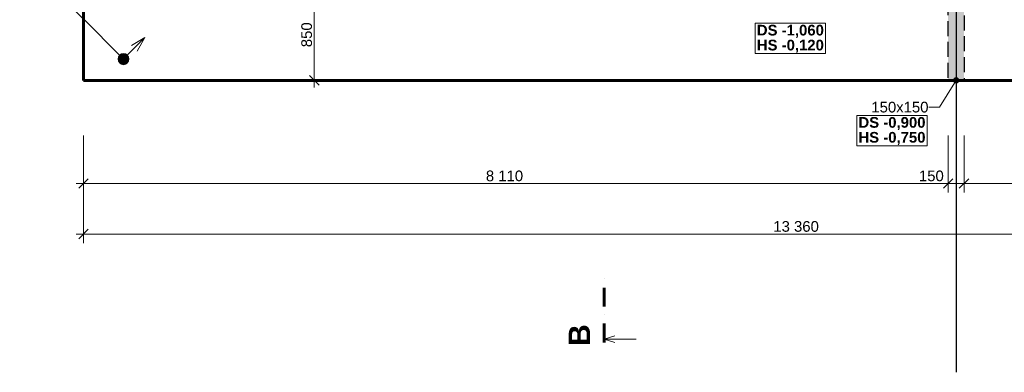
# Model space of a CAD drawing. Header units: millimetres. Extents: x 1793744 to 1819377, y -543298 to -528494.
# Tile 2 of 5: x 1799448 to 1808683, y -543278 to -539976. Entities that reach past the tile are written whole.
import ezdxf

# ---------------------------------------------------------------- set-up
doc = ezdxf.new("R2010")
doc.units = ezdxf.units.MM
doc.header["$MEASUREMENT"] = 0
for name, pattern in [('Wipeout_Contour', [1000, 0, -1000]), ('ČÁRA ČERCHOVANÁ 3', [335.138881, 176.388884, -88.194442, 0, -70.555556]), ('ČÁRA ČÁRKOVANÁ 4', [195.611112, 141.111112, -54.5])]:
    doc.linetypes.add(name, pattern=pattern)
for name, color, linetype in [('1 - ŘEZ HLAVNÍ.1', 7, 'Continuous'), ('2 - KÓTA NS.2D', 7, 'Continuous'), ('2 - ČÁRA HLAVNÍ.2D', 7, 'Continuous'), ('3 - ZÁKLADOVÉ PASY.3D', 7, 'Continuous'), ('Nové_0 - OBRÁZEK_ TABULKA .R', 7, 'Continuous'), ('Nové_2 - TEXT HLAVNÍ NS.2D', 7, 'Continuous'), ('Nové_2 - VÝPLŇ HLAVNÍ.2D', 7, 'Continuous'), ('Nové_Výplně – Řezové', 7, 'Continuous'), ('Výplně - Povrchové', 7, 'Continuous')]:
    doc.layers.add(name, color=color, linetype=linetype)
doc.styles.add('GENEROVANÝ_STYL_1', font='Arial.ttf')
doc.styles.add('GENEROVANÝ_STYL_2', font='Arial Bold.ttf')
doc.linetypes.add('KANALIZACE - DEŠŤOVÁ', pattern='A,0,[1,ZÁKLADY1.Shx,S=4.761905,R=0,X=0,Y=0],-600,0', length=600)
doc.linetypes.add('VEDENÍ - NN', pattern='A,0,[2,ZÁKLADY1.Shx,S=4.761905,R=0,X=0,Y=0.023983],-600,0', length=600)
doc.dimstyles.new('GENEROVANÝ_STYL__1', dxfattribs={"dimtxt": 100, "dimasz": 85.5, "dimexe": 0.18, "dimexo": 0.0625, "dimgap": 0, "dimtad": 1, "dimtih": 1, "dimtoh": 1, "dimdec": 0, "dimzin": 0, "dimdsep": 46, "dimtxsty": 'GENEROVANÝ_STYL_1', "dimblk": 'ARROWHEAD_6', "dimblk1": 'ARROWHEAD_6', "dimblk2": 'ARROWHEAD_6', "dimcen": 0.09, "dimse1": 1, "dimse2": 1, "dimclrd": 256, "dimclre": 256, "dimclrt": 256, "dimazin": 0, "dimtfac": 1, "dimtdec": 4, "dimtmove": 0, "dimatfit": 3, "dimfxl": 1, "dimtolj": 1, "dimtzin": 0, "dimarcsym": 0})
doc.dimstyles.new('GENEROVANÝ_STYL__2', dxfattribs={"dimtxt": 100, "dimasz": 85.5, "dimexe": 0.18, "dimexo": 450, "dimgap": 0, "dimtad": 1, "dimdec": 0, "dimzin": 0, "dimdsep": 46, "dimtxsty": 'GENEROVANÝ_STYL_1', "dimblk": 'ARROWHEAD_6', "dimblk1": 'ARROWHEAD_6', "dimblk2": 'ARROWHEAD_6', "dimcen": 0.09, "dimclrd": 256, "dimclre": 256, "dimclrt": 256, "dimazin": 0, "dimtfac": 1, "dimtdec": 4, "dimtmove": 0, "dimatfit": 3, "dimfxl": 1, "dimtolj": 1, "dimtzin": 0, "dimarcsym": 0})
doc.dimstyles.new('GENEROVANÝ_STYL__3', dxfattribs={"dimtxt": 100, "dimasz": 85.5, "dimexe": 0.18, "dimexo": 450, "dimgap": 0, "dimtad": 1, "dimtih": 1, "dimtoh": 1, "dimdec": 0, "dimzin": 0, "dimdsep": 46, "dimtxsty": 'GENEROVANÝ_STYL_1', "dimblk": 'ARROWHEAD_6', "dimblk1": 'ARROWHEAD_6', "dimblk2": 'ARROWHEAD_6', "dimcen": 0.09, "dimclrd": 256, "dimclre": 256, "dimclrt": 256, "dimazin": 0, "dimtfac": 1, "dimtdec": 4, "dimtmove": 0, "dimatfit": 3, "dimfxl": 1, "dimtolj": 1, "dimtzin": 0, "dimarcsym": 0})

# ---------------------------------------------------------------- blocks, each defined once
blk = doc.blocks.new('Zeď_2', base_point=(1800046.5, -540544.2))
at = {"color": 254, "linetype": 'Wipeout_Contour', "lineweight": 0, "ltscale": 5635046.247104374}
blk.add_wipeout([(1800046.5, -534644.2), (1800896.5, -535044.2), (1800896.5, -534644.2)], dxfattribs=at).dxf.layer = 'Výplně - Povrchové'
at = {"color": 254, "linetype": 'Wipeout_Contour', "lineweight": 0, "ltscale": 5639752.139562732}
blk.add_wipeout([(1800896.5, -539694.2), (1800046.5, -540544.2), (1800896.5, -540544.2)], dxfattribs=at).dxf.layer = 'Výplně - Povrchové'
at = {"color": 254, "linetype": 'Wipeout_Contour', "lineweight": 0, "ltscale": 5634346.585052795}
blk.add_wipeout([(1800046.5, -535044.2), (1800896.5, -535044.2), (1800046.5, -534644.2)], dxfattribs=at).dxf.layer = 'Výplně - Povrchové'
at = {"layer": '3 - ZÁKLADOVÉ PASY.3D', "color": 7, "linetype": 'Continuous', "lineweight": 60, "flags": 128}
blk.add_lwpolyline([(1800046.5, -534644.2), (1800896.5, -534644.2)], dxfattribs=at)
at = {"color": 254, "linetype": 'Wipeout_Contour', "lineweight": 0, "ltscale": 7515816.122012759}
blk.add_wipeout([(1800896.5, -539694.2), (1800896.5, -535044.2), (1800046.5, -535044.2), (1800046.5, -539694.2)], dxfattribs=at).dxf.layer = 'Výplně - Povrchové'
at = {"color": 254, "linetype": 'Wipeout_Contour', "lineweight": 0, "ltscale": 5638694.418477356}
blk.add_wipeout([(1800046.5, -540544.2), (1800896.5, -539694.2), (1800046.5, -539694.2)], dxfattribs=at).dxf.layer = 'Výplně - Povrchové'
at = {"layer": '3 - ZÁKLADOVÉ PASY.3D', "color": 7, "linetype": 'Continuous', "lineweight": 60, "flags": 128}
for points in [[(1800046.5, -534644.2), (1800046.5, -540544.2)], [(1800896.5, -539694.2), (1800896.5, -535044.2)], [(1800046.5, -540544.2), (1800896.5, -540544.2)]]:
    blk.add_lwpolyline(points, dxfattribs=at)
blk = doc.blocks.new('Zeď_4', base_point=(1813406.5, -540544.2))
at = {"color": 254, "linetype": 'Wipeout_Contour', "lineweight": 0, "ltscale": 7542935.600705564}
blk.add_wipeout([(1812556.5, -539694.2), (1800896.5, -539694.2), (1800896.5, -540544.2), (1812556.5, -540544.2)], dxfattribs=at).dxf.layer = 'Výplně - Povrchové'
at = {"layer": '3 - ZÁKLADOVÉ PASY.3D', "color": 7, "linetype": 'Continuous', "lineweight": 60, "flags": 128}
blk.add_lwpolyline([(1800896.5, -540544.2), (1812556.5, -540544.2)], dxfattribs=at)
blk = doc.blocks.new('*D15', base_point=(1118812.4, -1697940.5))
at = {"layer": '2 - KÓTA NS.2D', "color": 96, "linetype": 'Continuous', "lineweight": 0, "true_color": 0x007d00}
for p, q in [((1799546.5, -539494.6), (1799546.5, -539325.9)), ((1800046.5, -539494.6), (1800046.5, -539325.9)), ((1799479, -539410.2), (1799546.5, -539410.2)), ((1799546.5, -539410.2), (1800046.5, -539410.2))]:
    blk.add_line(p, q, dxfattribs=at)
at = {"layer": '2 - KÓTA NS.2D', "color": 96, "linetype": 'Continuous', "lineweight": 15, "true_color": 0x007d00}
for p, q in [((1799591.5, -539365.2), (1799501.5, -539455.2)), ((1800091.5, -539365.2), (1800001.5, -539455.2))]:
    blk.add_line(p, q, dxfattribs=at)
at = {"layer": '2 - KÓTA NS.2D', "color": 96, "lineweight": 0, "true_color": 0x007d00, "insert": (1799682.1, -539390.2), "char_height": 100, "attachment_point": 7, "style": 'GENEROVANÝ_STYL_1'}
blk.add_mtext('\\A1;{\\pql;\\fArial|b0|i0|c0|p0;\\W1.000000;500}', dxfattribs=at)
blk = doc.blocks.new('ARROWHEAD_6')
at = {"color": 0, "linetype": 'Continuous', "lineweight": 0}
for p, q in [((0, 0), (-1, 0)), ((-0.5, -0.5), (0.5, 0.5))]:
    blk.add_line(p, q, dxfattribs=at)
blk = doc.blocks.new('*D17', base_point=(1118812.4, -1697940.5))
at = {"layer": '2 - KÓTA NS.2D', "color": 96, "linetype": 'Continuous', "lineweight": 0, "true_color": 0x007d00}
for p, q in [((1800046.5, -539494.6), (1800046.5, -539325.9)), ((1800896.5, -539494.6), (1800896.5, -539325.9)), ((1800046.5, -539410.2), (1800896.5, -539410.2))]:
    blk.add_line(p, q, dxfattribs=at)
at = {"layer": '2 - KÓTA NS.2D', "color": 96, "linetype": 'Continuous', "lineweight": 15, "true_color": 0x007d00}
for p, q in [((1800091.5, -539365.2), (1800001.5, -539455.2)), ((1800941.5, -539365.2), (1800851.5, -539455.2))]:
    blk.add_line(p, q, dxfattribs=at)
at = {"layer": '2 - KÓTA NS.2D', "color": 96, "lineweight": 0, "true_color": 0x007d00, "insert": (1800357.1, -539390.2), "char_height": 100, "attachment_point": 7, "style": 'GENEROVANÝ_STYL_1'}
blk.add_mtext('\\A1;{\\pql;\\fArial|b0|i0|c0|p0;\\W1.000000;850}', dxfattribs=at)
blk = doc.blocks.new('*D21', base_point=(1118812.4, -1697940.5))
at = {"layer": '2 - KÓTA NS.2D', "color": 96, "linetype": 'Continuous', "lineweight": 0, "true_color": 0x007d00}
for p, q in [((1802660.7, -539694.2), (1802126.3, -539694.2)), ((1802210.7, -540544.2), (1802210.7, -539694.2)), ((1802660.7, -540544.2), (1802126.3, -540544.2)), ((1802210.7, -540611.7), (1802210.7, -540544.2))]:
    blk.add_line(p, q, dxfattribs=at)
at = {"layer": '2 - KÓTA NS.2D', "color": 96, "linetype": 'Continuous', "lineweight": 15, "true_color": 0x007d00}
for p, q in [((1802165.7, -539649.2), (1802255.7, -539739.2)), ((1802165.7, -540499.2), (1802255.7, -540589.2))]:
    blk.add_line(p, q, dxfattribs=at)
at = {"layer": '2 - KÓTA NS.2D', "color": 96, "lineweight": 0, "true_color": 0x007d00, "insert": (1802190.7, -540233.6), "char_height": 100, "attachment_point": 7, "rotation": 90, "style": 'GENEROVANÝ_STYL_1'}
blk.add_mtext('\\A1;{\\pql;\\fArial|b0|i0|c0|p0;\\W1.000000;850}', dxfattribs=at)
blk = doc.blocks.new('*D33', base_point=(1118812.4, -1697940.5))
at = {"layer": '2 - KÓTA NS.2D', "color": 96, "linetype": 'Continuous', "lineweight": 0, "true_color": 0x007d00}
for p, q in [((1800046.5, -542068), (1800046.5, -541533.6)), ((1813406.5, -542068), (1813406.5, -541533.6)), ((1799979, -541983.6), (1800046.5, -541983.6)), ((1800046.5, -541983.6), (1813406.5, -541983.6)), ((1813406.5, -541983.6), (1813474, -541983.6))]:
    blk.add_line(p, q, dxfattribs=at)
at = {"layer": '2 - KÓTA NS.2D', "color": 96, "linetype": 'Continuous', "lineweight": 15, "true_color": 0x007d00}
for p, q in [((1800091.5, -541938.6), (1800001.5, -542028.6)), ((1813361.5, -542028.6), (1813451.5, -541938.6))]:
    blk.add_line(p, q, dxfattribs=at)
at = {"layer": '2 - KÓTA NS.2D', "color": 96, "lineweight": 0, "true_color": 0x007d00, "insert": (1806516.8, -541963.6), "char_height": 100, "attachment_point": 7, "style": 'GENEROVANÝ_STYL_1'}
blk.add_mtext('\\A1;{\\pql;\\fArial|b0|i0|c0|p0;\\W1.000000;13\xa0360}', dxfattribs=at)
blk = doc.blocks.new('*D37', base_point=(1118812.4, -1697940.5))
at = {"layer": '2 - KÓTA NS.2D', "color": 96, "linetype": 'Continuous', "lineweight": 15, "true_color": 0x007d00}
for p, q in [((1798540.1, -534689.2), (1798450.1, -534599.2)), ((1798450.1, -540499.2), (1798540.1, -540589.2))]:
    blk.add_line(p, q, dxfattribs=at)
at = {"layer": '2 - KÓTA NS.2D', "color": 96, "linetype": 'Continuous', "lineweight": 0, "true_color": 0x007d00}
for p, q in [((1798495.1, -534644.2), (1798495.1, -534576.7)), ((1798945.1, -534644.2), (1798410.7, -534644.2)), ((1798495.1, -540544.2), (1798495.1, -534644.2)), ((1798945.1, -540544.2), (1798410.7, -540544.2)), ((1798495.1, -540611.7), (1798495.1, -540544.2))]:
    blk.add_line(p, q, dxfattribs=at)
at = {"layer": '2 - KÓTA NS.2D', "color": 96, "lineweight": 0, "true_color": 0x007d00, "insert": (1798475.1, -537765.8), "char_height": 100, "attachment_point": 7, "rotation": 90, "style": 'GENEROVANÝ_STYL_1'}
blk.add_mtext('\\A1;{\\pql;\\fArial|b0|i0|c0|p0;\\W1.000000;5\xa0900}', dxfattribs=at)
blk = doc.blocks.new('*D38', base_point=(1118812.4, -1697940.5))
at = {"layer": '2 - KÓTA NS.2D', "color": 96, "linetype": 'Continuous', "lineweight": 0, "true_color": 0x007d00}
for p, q in [((1800046.5, -541594.5), (1800046.5, -541060.1)), ((1808156.5, -541594.5), (1808156.5, -541060.1)), ((1799979, -541510.1), (1800046.5, -541510.1)), ((1800046.5, -541510.1), (1808156.5, -541510.1))]:
    blk.add_line(p, q, dxfattribs=at)
at = {"layer": '2 - KÓTA NS.2D', "color": 96, "linetype": 'Continuous', "lineweight": 15, "true_color": 0x007d00}
for p, q in [((1800091.5, -541465.1), (1800001.5, -541555.1)), ((1808201.5, -541465.1), (1808111.5, -541555.1))]:
    blk.add_line(p, q, dxfattribs=at)
at = {"layer": '2 - KÓTA NS.2D', "color": 96, "lineweight": 0, "true_color": 0x007d00, "char_height": 100, "attachment_point": 7, "style": 'GENEROVANÝ_STYL_1'}
for s, insert in [('\\A1;{\\pql;\\fArial|b0|i0|c0|p0;\\W1.000000;8\xa0110}', (1803820.6, -541490.1)), ('\\A1;{\\pql;\\fArial|b0|i0|c0|p0;\\W1.000000;150}', (1807882.7, -541490.1))]:
    blk.add_mtext(s, dxfattribs=dict(at, insert=insert))
blk = doc.blocks.new('*D39', base_point=(1118812.4, -1697940.5))
at = {"layer": '2 - KÓTA NS.2D', "color": 96, "linetype": 'Continuous', "lineweight": 0, "true_color": 0x007d00}
for p, q in [((1808156.5, -541594.5), (1808156.5, -541060.1)), ((1808306.5, -541594.5), (1808306.5, -541060.1)), ((1808156.5, -541510.1), (1808306.5, -541510.1))]:
    blk.add_line(p, q, dxfattribs=at)
at = {"layer": '2 - KÓTA NS.2D', "color": 96, "linetype": 'Continuous', "lineweight": 15, "true_color": 0x007d00}
for p, q in [((1808201.5, -541465.1), (1808111.5, -541555.1)), ((1808351.5, -541465.1), (1808261.5, -541555.1))]:
    blk.add_line(p, q, dxfattribs=at)
blk = doc.blocks.new('*D40', base_point=(1118812.4, -1697940.5))
at = {"layer": '2 - KÓTA NS.2D', "color": 96, "linetype": 'Continuous', "lineweight": 0, "true_color": 0x007d00}
for p, q in [((1808306.5, -541594.5), (1808306.5, -541060.1)), ((1813406.5, -541594.5), (1813406.5, -541060.1)), ((1808306.5, -541510.1), (1813406.5, -541510.1)), ((1813406.5, -541510.1), (1813474, -541510.1))]:
    blk.add_line(p, q, dxfattribs=at)
at = {"layer": '2 - KÓTA NS.2D', "color": 96, "linetype": 'Continuous', "lineweight": 15, "true_color": 0x007d00}
for p, q in [((1808351.5, -541465.1), (1808261.5, -541555.1)), ((1813361.5, -541555.1), (1813451.5, -541465.1))]:
    blk.add_line(p, q, dxfattribs=at)
at = {"layer": '2 - KÓTA NS.2D', "color": 96, "lineweight": 0, "true_color": 0x007d00, "insert": (1810684.9, -541490.1), "char_height": 100, "attachment_point": 7, "style": 'GENEROVANÝ_STYL_1'}
blk.add_mtext('\\A1;{\\pql;\\fArial|b0|i0|c0|p0;\\W1.000000;5\xa0100}', dxfattribs=at)
blk = doc.blocks.new('Řez_6', base_point=(1804931.7, -542997.7))
at = {"layer": '1 - ŘEZ HLAVNÍ.1', "color": 5, "linetype": 'ČÁRA ČERCHOVANÁ 3', "lineweight": 60, "true_color": 0x1c1cff}
blk.add_line((1804931.7, -542997.7), (1804931.7, -542397.7), dxfattribs=at)
at = {"layer": '1 - ŘEZ HLAVNÍ.1', "color": 5, "linetype": 'Continuous', "lineweight": 0, "true_color": 0x1c1cff}
for p, q in [((1805031.7, -542937.7), (1804931.7, -542967.7)), ((1804931.7, -542967.7), (1805231.7, -542967.7)), ((1805031.7, -542997.7), (1804931.7, -542967.7))]:
    blk.add_line(p, q, dxfattribs=at)
at = {"layer": '1 - ŘEZ HLAVNÍ.1', "color": 5, "lineweight": 0, "true_color": 0x1c1cff, "insert": (1804797.9, -542828.7), "char_height": 200, "attachment_point": 9, "rotation": 90, "style": 'GENEROVANÝ_STYL_2'}
blk.add_mtext('\\A1;{\\pqr;\\pt0;\\fArial|b1|i0|c0|p0;\\W1.000000;B}', dxfattribs=at)
blk = doc.blocks.new('Čára_15', base_point=(1800456.8, -540308.9))
at = {"layer": 'Nové_2 - TEXT HLAVNÍ NS.2D', "color": 5, "linetype": 'Continuous', "lineweight": 0, "true_color": 0x1c1cff}
for p, q in [((1800456.8, -540308.9), (1800621.7, -540144)), ((1800621.7, -540144), (1800496.2, -540216.4)), ((1800621.7, -540144), (1800549.3, -540269.5))]:
    blk.add_line(p, q, dxfattribs=at)
blk = doc.blocks.new('Čára_17', base_point=(1808231.5, -540544.2))
at = {"layer": 'Nové_0 - OBRÁZEK_ TABULKA .R', "linetype": 'Continuous', "lineweight": 0, "true_color": 0x1c1cff}
blk.add_hatch(color=5, dxfattribs=at).paths.add_polyline_path([(1808206.5, -540544.2), (1808208.4, -540553.8), (1808213.8, -540561.9), (1808221.9, -540567.3), (1808231.5, -540569.2), (1808241.1, -540567.3), (1808249.2, -540561.9), (1808254.6, -540553.8), (1808256.5, -540544.2), (1808254.6, -540534.7), (1808249.2, -540526.5), (1808241.1, -540521.1), (1808231.5, -540519.2), (1808221.9, -540521.1), (1808213.8, -540526.5), (1808208.4, -540534.7)])
at = {"layer": 'Nové_0 - OBRÁZEK_ TABULKA .R', "color": 5, "linetype": 'Continuous', "lineweight": 0, "true_color": 0x1c1cff}
blk.add_line((1808218.3, -540565.4), (1808076.3, -540793.8), dxfattribs=at)
blk.add_circle((1808231.5, -540544.2), 25, dxfattribs=at)

msp = doc.modelspace()

# ---------------------------------------------------------------- linework, layer by layer
at = {"layer": '2 - KÓTA NS.2D', "color": 96, "linetype": 'Continuous', "lineweight": 15, "true_color": 0x007d00, "flags": 128}
msp.add_lwpolyline([(1807300.1, -540872), (1807959.2, -540872), (1807959.2, -541157.7), (1807300.1, -541157.7)], close=True, dxfattribs=at)
at = {"layer": 'Nové_0 - OBRÁZEK_ TABULKA .R', "color": 5, "linetype": 'Continuous', "lineweight": 0, "true_color": 0x1c1cff}
msp.add_line((1808076.3, -540793.8), (1807974.3, -540793.8), dxfattribs=at)

# ---------------------------------------------------------------- block references
at = {"layer": '3 - ZÁKLADOVÉ PASY.3D', "color": 7, "lineweight": 30}
msp.add_blockref('Zeď_2', (1800046.5, -540544.2), dxfattribs=at)

# ---------------------------------------------------------------- texts
at = {"layer": '2 - KÓTA NS.2D', "color": 96, "linetype": 'Continuous', "lineweight": 0, "true_color": 0x007d00, "insert": (1807629.6, -540887.7), "char_height": 100, "attachment_point": 2, "line_spacing_factor": 0.837905, "style": 'GENEROVANÝ_STYL_2'}
msp.add_mtext('\\A1;{\\pqc;\\fArial|b1|i0|c0|p0;\\W1.000000;DS -0,900\\P\\pqc;\\fArial|b1|i0|c0|p0;\\W1.000000;HS -0,750}', dxfattribs=at)
at = {"layer": 'Nové_0 - OBRÁZEK_ TABULKA .R', "color": 5, "linetype": 'Continuous', "lineweight": 0, "true_color": 0x1c1cff, "insert": (1807436.2, -540744.8), "char_height": 100, "attachment_point": 1, "style": 'GENEROVANÝ_STYL_1'}
msp.add_mtext('\\A1;{\\pql;\\fArial|b0|i0|c0|p0;\\W1.000000;150x150}', dxfattribs=at)

# ---------------------------------------------------------------- next in the draw order: hatches: boundary and pattern name
at = {"layer": 'Nové_Výplně – Řezové', "linetype": 'Continuous', "lineweight": 0, "true_color": 0xe6ceff}
msp.add_hatch(color=254, dxfattribs=at).paths.add_polyline_path([(1800471.5, -540344.2, 1), (1800371.5, -540344.2, 1)])

# ---------------------------------------------------------------- next in the draw order: linework, layer by layer
at = {"layer": '2 - ČÁRA HLAVNÍ.2D', "color": 181, "linetype": 'KANALIZACE - DEŠŤOVÁ', "lineweight": 30, "true_color": 0x9e3eff}
msp.add_line((1800421.5, -540344.2), (1799546.5, -539469.2), dxfattribs=at)
at = {"layer": 'Nové_Výplně – Řezové', "color": 181, "linetype": 'Continuous', "lineweight": 30, "true_color": 0x9e3eff, "flags": 128}
msp.add_lwpolyline([(1800471.5, -540344.2, 1), (1800371.5, -540344.2, 1)], format="xyb", close=True, dxfattribs=at)

# ---------------------------------------------------------------- next in the draw order: block references
at = {"layer": '3 - ZÁKLADOVÉ PASY.3D', "color": 7, "lineweight": 30}
msp.add_blockref('Zeď_4', (1813406.5, -540544.2), dxfattribs=at)
at = {"layer": 'Nové_2 - TEXT HLAVNÍ NS.2D', "color": 5, "linetype": 'Continuous', "lineweight": 0, "true_color": 0x1c1cff}
msp.add_blockref('Čára_15', (1800456.8, -540308.9), dxfattribs=at)

# ---------------------------------------------------------------- next in the draw order: dimensions: what is measured, and where the dimension line sits
at = {"layer": '2 - KÓTA NS.2D', "color": 96, "linetype": 'Continuous', "lineweight": 0, "true_color": 0x007d00}
dim = msp.add_linear_dim(base=(1798495.1, -534644.2), p1=(1800046.5, -540544.2), p2=(1800046.5, -534644.2), angle=90, dimstyle='GENEROVANÝ_STYL__2', dxfattribs=at)
dim.commit()
dim.dimension.update_dxf_attribs({"geometry": '*D37', "text_midpoint": (1798425.1, -537589.2), "dimtype": 160, "text_rotation": 90})
dim = msp.add_linear_dim(base=(1800046.5, -539410.2), p1=(1799546.5, -538996.9), p2=(1800046.5, -540544.2), dimstyle='GENEROVANÝ_STYL__1', dxfattribs=at)
dim.commit()
dim.dimension.update_dxf_attribs({"geometry": '*D15', "text_midpoint": (1799799.8, -539340.2), "dimtype": 160})

# ---------------------------------------------------------------- next in the draw order: hatches: boundary and pattern name
at = {"layer": 'Nové_2 - VÝPLŇ HLAVNÍ.2D', "linetype": 'Continuous', "lineweight": 0, "true_color": 0x000000}
msp.add_hatch(color=18, dxfattribs=at).paths.add_polyline_path([(1808156.5, -539694.2), (1808306.5, -539694.2), (1808306.5, -540544.2), (1808156.5, -540544.2)])

# ---------------------------------------------------------------- next in the draw order: linework, layer by layer
at = {"layer": '2 - KÓTA NS.2D', "color": 96, "linetype": 'Continuous', "lineweight": 15, "true_color": 0x007d00, "flags": 128}
msp.add_lwpolyline([(1806346.9, -540008.2), (1807006, -540008.2), (1807006, -540293.9), (1806346.9, -540293.9)], close=True, dxfattribs=at)
at = {"layer": '2 - ČÁRA HLAVNÍ.2D', "color": 181, "linetype": 'VEDENÍ - NN', "lineweight": 30, "true_color": 0x9e3eff}
msp.add_line((1808231.5, -534792.2), (1808231.5, -543278.1), dxfattribs=at)
at = {"layer": 'Nové_2 - VÝPLŇ HLAVNÍ.2D', "color": 7, "linetype": 'ČÁRA ČÁRKOVANÁ 4', "lineweight": 30, "flags": 128}
msp.add_lwpolyline([(1808156.5, -539694.2), (1808306.5, -539694.2), (1808306.5, -540544.2), (1808156.5, -540544.2)], close=True, dxfattribs=at)

# ---------------------------------------------------------------- next in the draw order: block references
at = {"layer": '1 - ŘEZ HLAVNÍ.1', "color": 5, "lineweight": 60, "true_color": 0x1c1cff}
msp.add_blockref('Řez_6', (1804931.7, -542997.7), dxfattribs=at)
at = {"layer": 'Nové_0 - OBRÁZEK_ TABULKA .R', "color": 5, "linetype": 'Continuous', "lineweight": 0, "true_color": 0x1c1cff}
msp.add_blockref('Čára_17', (1808231.5, -540544.2), dxfattribs=at)

# ---------------------------------------------------------------- next in the draw order: texts
at = {"layer": '2 - KÓTA NS.2D', "color": 96, "linetype": 'Continuous', "lineweight": 0, "true_color": 0x007d00, "insert": (1806676.5, -540023.9), "char_height": 100, "attachment_point": 2, "line_spacing_factor": 0.837905, "style": 'GENEROVANÝ_STYL_2'}
msp.add_mtext('\\A1;{\\pqc;\\fArial|b1|i0|c0|p0;\\W1.000000;DS -1,060\\P\\pqc;\\fArial|b1|i0|c0|p0;\\W1.000000;HS -0,120}', dxfattribs=at)

# ---------------------------------------------------------------- next in the draw order: dimensions: what is measured, and where the dimension line sits
at = {"layer": '2 - KÓTA NS.2D', "color": 96, "linetype": 'Continuous', "lineweight": 0, "true_color": 0x007d00}
for base, p1, p2, dimstyle, picture, middle in [((1800896.5, -539410.2), (1800046.5, -540544.2), (1800896.5, -539694.2), 'GENEROVANÝ_STYL__1', '*D17', (1800474.8, -539340.2)), ((1813406.5, -541983.6), (1800046.5, -540544.2), (1813406.5, -540544.2), 'GENEROVANÝ_STYL__3', '*D33', (1806732.6, -541913.6)), ((1808156.5, -541510.1), (1800046.5, -540544.2), (1808156.5, -540544.2), 'GENEROVANÝ_STYL__3', '*D38', (1803997.2, -541440.1)), ((1808306.5, -541510.1), (1808156.5, -540544.2), (1808306.5, -540544.2), 'GENEROVANÝ_STYL__3', '*D39', (1808000.4, -541440.1)), ((1813406.5, -541510.1), (1808306.5, -540544.2), (1813406.5, -540544.2), 'GENEROVANÝ_STYL__3', '*D40', (1810861.5, -541440.1))]:
    dim = msp.add_linear_dim(base=base, p1=p1, p2=p2, dimstyle=dimstyle, dxfattribs=at)
    dim.commit()
    dim.dimension.update_dxf_attribs({"geometry": picture, "text_midpoint": middle, "dimtype": 160})
dim = msp.add_linear_dim(base=(1802210.7, -539694.2), p1=(1806726.5, -540544.2), p2=(1806726.5, -539694.2), angle=90, dimstyle='GENEROVANÝ_STYL__2', dxfattribs=at)
dim.commit()
dim.dimension.update_dxf_attribs({"geometry": '*D21', "text_midpoint": (1802140.7, -540115.9), "dimtype": 160, "text_rotation": 90})

doc.saveas('drawing.dxf')
